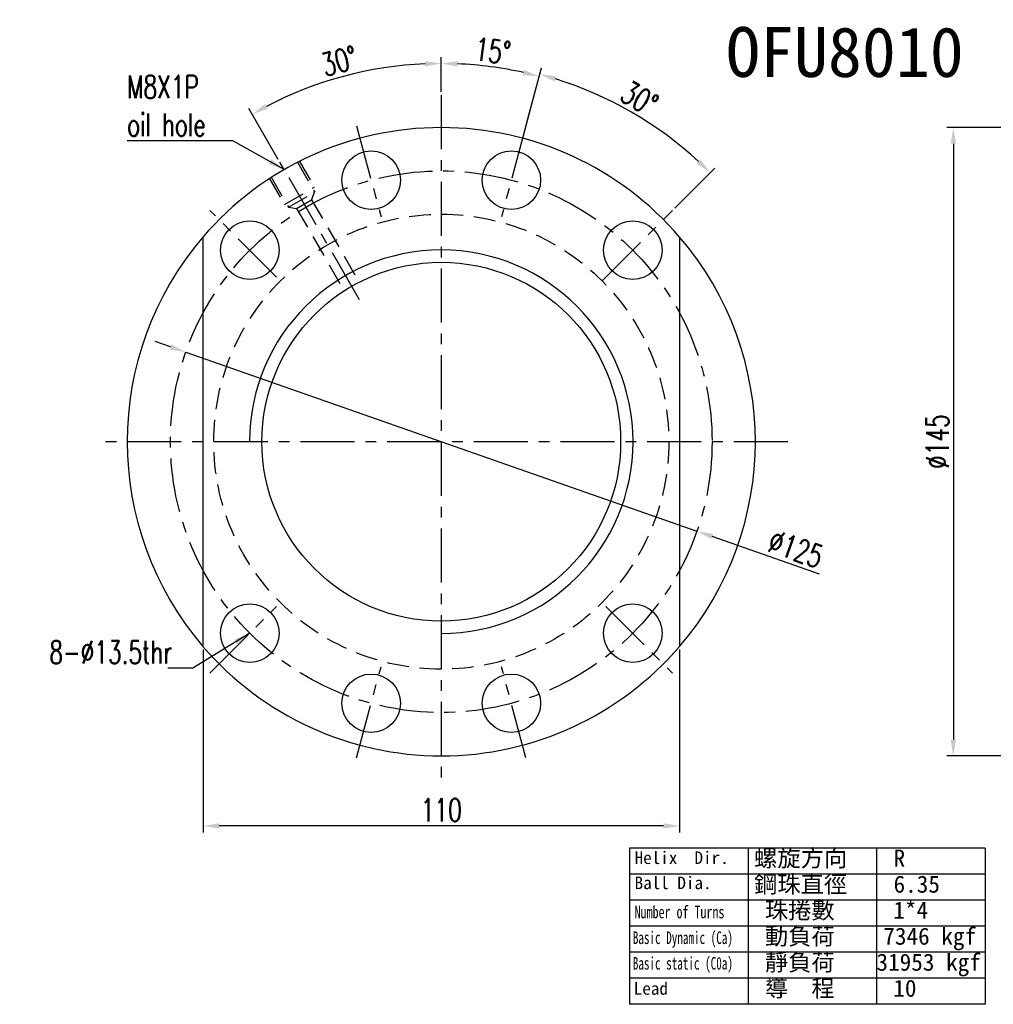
# Model space of a CAD drawing. Extents: x 732 to 1390, y 50 to 540.
# Tile 1 of 40: x 988 to 1212, y 50 to 277. Entities that reach past the tile are written whole.
import ezdxf
from ezdxf.enums import TextEntityAlignment as Align

# ---------------------------------------------------------------- set-up
doc = ezdxf.new("R2010")
doc.units = 0
doc.header["$MEASUREMENT"] = 0
for name, pattern in [('CENTER', [2, 1.25, -0.25, 0.25, -0.25]), ('DASHED', [0.75, 0.5, -0.25]), ('HIDDEN', [0.375, 0.25, -0.125])]:
    doc.linetypes.add(name, pattern=pattern)
for name, color, linetype in [('CEN', 1, 'CENTER'), ('CHA', 2, 'CONTINUOUS'), ('DIM', 4, 'CONTINUOUS'), ('HID', 2, 'HIDDEN'), ('OUT', 3, 'CONTINUOUS')]:
    doc.layers.add(name, color=color, linetype=linetype)
doc.styles.add('CHN', font='SIMPLEX.shx', dxfattribs={"width": 0.7, "bigfont": 'CHINESET.shx'})
doc.styles.add('DIM-7', font='SIMPLEX.shx', dxfattribs={"width": 0.7, "bigfont": 'chineset.shx'})
doc.styles.add('T', font='kaiu.ttf')
doc.dimstyles.new('CNS', dxfattribs={"dimscale": 0, "dimtxt": 4, "dimasz": 3, "dimexe": 1, "dimexo": 0.5, "dimgap": 1, "dimtad": 1, "dimdsep": 46, "dimtxsty": 'CHN', "dimcen": 0.09, "dimclrd": 256, "dimclre": 256, "dimclrt": 256, "dimadec": 0, "dimazin": 0, "dimtp": 1, "dimtm": 1, "dimtfac": 0.6, "dimtix": 1, "dimtmove": 2, "dimatfit": 3, "dimfxl": 1, "dimtvp": 0.85, "dimtolj": 1, "dimarcsym": 0})

# ---------------------------------------------------------------- blocks, each defined once
blk = doc.blocks.new('*D20')
at = {"layer": 'DIM', "color": 0, "lineweight": -2, "transparency": 16777216}
for p, q in [((1104.64, 253.43), (1108.02, 266.03)), ((1138.82, 233.69), (1148.05, 242.92))]:
    blk.add_line(p, q, dxfattribs=at)
blk.add_arc((1084.91, 179.78), 87.8, 47.4474, 72.5526, dxfattribs=at)
at = {"layer": 'DIM', "color": 0, "transparency": 16777216}
for points in [[(1111.05, 262.93), (1111.4, 264.13), (1107.63, 264.58)], [(1144.71, 244.9), (1143.85, 244), (1146.99, 241.86)]]:
    blk.add_solid(points, dxfattribs=at)
at = {"layer": 'DIM', "color": 0, "transparency": 16777216, "insert": (1130.64, 258.99), "char_height": 5.25, "attachment_point": 5, "rotation": 330, "style": 'CHN'}
blk.add_mtext('\\A1;30°', dxfattribs=at)
blk = doc.blocks.new('*D22')
at = {"layer": 'DIM', "color": 0, "lineweight": -2, "transparency": 16777216}
for p, q in [((1022.37, 201.66), (1018.83, 202.89)), ((1025.91, 200.42), (1143.9, 159.13)), ((1172.2, 149.23), (1147.44, 157.89))]:
    blk.add_line(p, q, dxfattribs=at)
at = {"layer": 'DIM', "color": 0, "transparency": 16777216}
for points in [[(1022.58, 202.25), (1022.17, 201.07), (1025.91, 200.42)], [(1147.64, 158.48), (1147.23, 157.3), (1143.9, 159.13)]]:
    blk.add_solid(points, dxfattribs=at)
at = {"layer": 'DIM', "color": 0, "transparency": 16777216, "insert": (1166.73, 155.04), "char_height": 5.25, "attachment_point": 5, "rotation": 340.7149, "style": 'CHN'}
blk.add_mtext('\\A1;∅125', dxfattribs=at)
blk = doc.blocks.new('*D23')
at = {"layer": 'DIM', "color": 0, "lineweight": -2, "transparency": 16777216}
for p, q in [((1029.91, 131.79), (1029.91, 89.6)), ((1139.91, 131.79), (1139.91, 89.6)), ((1136.16, 91.1), (1033.66, 91.1))]:
    blk.add_line(p, q, dxfattribs=at)
at = {"layer": 'DIM', "color": 0, "transparency": 16777216}
for points in [[(1033.66, 91.73), (1033.66, 90.48), (1029.91, 91.1)], [(1136.16, 91.73), (1136.16, 90.48), (1139.91, 91.1)]]:
    blk.add_solid(points, dxfattribs=at)
at = {"layer": 'DIM', "color": 0, "transparency": 16777216, "insert": (1084.91, 94.78), "char_height": 5.25, "attachment_point": 5, "style": 'CHN'}
blk.add_mtext('\\A1;110', dxfattribs=at)
blk = doc.blocks.new('*D24')
at = {"layer": 'DIM', "color": 0, "lineweight": -2, "transparency": 16777216}
for p, q in [((1084.91, 260.53), (1084.91, 268.55)), ((1103.54, 249.32), (1107.88, 265.53))]:
    blk.add_line(p, q, dxfattribs=at)
blk.add_arc((1084.91, 179.78), 87.28, 77.462, 87.538, dxfattribs=at)
at = {"layer": 'DIM', "color": 0, "transparency": 16777216}
for points in [[(1088.64, 266.35), (1088.67, 267.6), (1084.91, 267.05)], [(1104, 265.58), (1103.7, 264.36), (1107.49, 264.08)]]:
    blk.add_solid(points, dxfattribs=at)
at = {"layer": 'DIM', "color": 0, "transparency": 16777216, "insert": (1096.78, 269.95), "char_height": 5.25, "attachment_point": 5, "rotation": 352.5, "style": 'CHN'}
blk.add_mtext('\\A1;15°', dxfattribs=at)
blk = doc.blocks.new('*D25')
at = {"layer": 'DIM', "color": 0, "lineweight": -2, "transparency": 16777216}
for p, q in [((1084.91, 260.53), (1084.91, 268.55)), ((1047.28, 244.94), (1040.52, 256.66))]:
    blk.add_line(p, q, dxfattribs=at)
blk.add_arc((1084.91, 179.78), 87.28, 92.462, 117.538, dxfattribs=at)
at = {"layer": 'DIM', "color": 0, "transparency": 16777216}
for points in [[(1081.14, 267.6), (1081.17, 266.35), (1084.91, 267.05)], [(1044.86, 256.62), (1044.25, 257.71), (1041.27, 255.36)]]:
    blk.add_solid(points, dxfattribs=at)
at = {"layer": 'DIM', "color": 0, "transparency": 16777216, "insert": (1061.37, 267.63), "char_height": 5.25, "attachment_point": 5, "rotation": 15, "style": 'CHN'}
blk.add_mtext('\\A1;30°', dxfattribs=at)
blk = doc.blocks.new('*D26')
at = {"layer": 'DIM', "color": 0, "lineweight": -2, "transparency": 16777216}
for p, q in [((1222.76, 252.28), (1201.59, 252.28)), ((1203.09, 248.53), (1203.09, 111.03)), ((1222.76, 107.28), (1201.59, 107.28))]:
    blk.add_line(p, q, dxfattribs=at)
at = {"layer": 'DIM', "color": 0, "transparency": 16777216}
for points in [[(1202.46, 248.53), (1203.71, 248.53), (1203.09, 252.28)], [(1202.46, 111.03), (1203.71, 111.03), (1203.09, 107.28)]]:
    blk.add_solid(points, dxfattribs=at)
at = {"layer": 'DIM', "color": 0, "transparency": 16777216, "insert": (1199.41, 179.78), "char_height": 5.25, "attachment_point": 5, "rotation": 90, "style": 'CHN'}
blk.add_mtext('\\A1;%%c145', dxfattribs=at)

msp = doc.modelspace()

# ---------------------------------------------------------------- linework, layer by layer
at = {"layer": 'CEN', "color": 7, "linetype": 'CENTER', "ltscale": 10}
for p, q in [((1084.905, 259.775), (1084.905, 99.775)), ((1065.365, 252.703), (1070.994, 231.694)), ((1104.446, 252.703), (1098.817, 231.694)), ((1066.009, 212.504), (1047.655, 244.294)), ((1046.899, 217.782), (1031.519, 233.162)), ((1122.029, 216.898), (1138.292, 233.162)), ((1164.905, 179.775), (1004.905, 179.775)), ((1031.519, 126.389), (1046.899, 141.768)), ((1122.912, 141.768), (1138.292, 126.389)), ((1065.365, 106.848), (1070.994, 127.857)), ((1104.446, 106.848), (1098.817, 127.857))]:
    msp.add_line(p, q, dxfattribs=at)
msp.add_circle((1084.905, 179.775), 62.5, dxfattribs=at)
at = {"layer": 'DIM', "color": 7}
msp.add_arc((1084.905, 179.775), 44.25, 270, 180, dxfattribs=at)
at = {"layer": 'HID', "color": 7, "linetype": 'DASHED', "ltscale": 10}
for p, q in [((1051.687, 244.312), (1055.687, 237.384)), ((1052.12, 244.562), (1055.62, 238.5)), ((1045.191, 240.562), (1048.691, 234.5)), ((1045.624, 240.812), (1049.624, 233.884)), ((1048.691, 234.5), (1055.62, 238.5)), ((1049.624, 233.884), (1055.687, 237.384)), ((1055.6, 237.334), (1054.988, 235.595)), ((1051.523, 233.595), (1054.988, 235.595)), ((1054.988, 235.595), (1065.962, 216.587)), ((1049.711, 233.934), (1051.523, 233.595)), ((1051.523, 233.595), (1062.498, 214.587))]:
    msp.add_line(p, q, dxfattribs=at)
msp.add_circle((1084.905, 179.775), 52.5, dxfattribs=at)
at = {"layer": 'OUT', "color": 7, "ltscale": 10}
for p, q in [((1029.905, 227.011), (1029.905, 132.539)), ((1139.905, 227.011), (1139.905, 132.539))]:
    msp.add_line(p, q, dxfattribs=at)
at = {"layer": 'OUT', "color": 7, "linetype": 'Continuous', "ltscale": 10}
for p, q in [((1210.465, 85.966), (1128.332, 85.966)), ((1128.332, 85.966), (1128.332, 49.937)), ((1155.71, 85.966), (1155.71, 49.937)), ((1185.338, 85.966), (1185.338, 49.937)), ((1210.465, 85.966), (1210.465, 49.937)), ((1210.465, 79.961), (1128.332, 79.961)), ((1210.465, 73.956), (1128.332, 73.956)), ((1210.465, 67.952), (1128.332, 67.952)), ((1210.465, 61.947), (1128.332, 61.947)), ((1210.465, 55.942), (1128.332, 55.942)), ((1210.465, 49.937), (1128.332, 49.937))]:
    msp.add_line(p, q, dxfattribs=at)
at = {"layer": 'OUT', "color": 7}
for centre in [(1068.729, 240.146), (1101.082, 240.146), (1040.711, 223.969), (1129.1, 223.969), (1040.711, 135.581), (1129.1, 135.581), (1068.729, 119.405), (1101.082, 119.405)]:
    msp.add_circle(centre, 6.75, dxfattribs=at)
at = {"layer": 'OUT', "color": 7, "linetype": 'Continuous', "ltscale": 10}
msp.add_circle((1084.905, 179.775), 41.4, dxfattribs=at)
at = {"layer": 'OUT', "color": 7}
for start, end in [(40.65725, 139.34275), (139.34275, 220.65725), (319.34275, 40.65725), (220.65725, 319.34275)]:
    msp.add_arc((1084.905, 179.775), 72.5, start, end, dxfattribs=at)

# ---------------------------------------------------------------- texts
at = {"layer": 'CHA', "color": 0, "style": 'T'}
msp.add_text('OFU8010', height=11.52, dxfattribs=at).set_placement((1178.062, 269.711), align=Align.MIDDLE)
at = {"layer": 'DIM', "color": 7, "char_height": 5.25}
for s, insert, attachment_point, style in [('M8X1P\\Poil hole', (1012.402, 257.29), 4, 'CHN'), ('8-%%C13.5thr', (1022.787, 131.184), 6, 'DIM-7')]:
    msp.add_mtext(s, dxfattribs=dict(at, insert=insert, attachment_point=attachment_point, style=style))
at = {"layer": 'OUT', "color": 7, "linetype": 'Continuous', "ltscale": 10, "style": 'T'}
for s, height, p in [('Helix  Dir.', 2.90304, (1129.524, 82.312)), ('螺旋方向', 3.9375, (1157.101, 81.704)), ('R', 3.938, (1189.289, 81.704)), ('Ball Dia.', 2.903, (1129.524, 76.515)), ('鋼珠直徑', 3.9375, (1157.101, 75.699)), ('6.35', 3.9375, (1189.289, 75.699)), ('珠捲數', 3.9375, (1159.601, 69.694)), ('1*4', 3.9375, (1189.229, 69.694)), ('動負荷', 3.9375, (1159.601, 63.689)), ('7346 kgf', 3.9375, (1186.921, 63.689)), ('靜負荷', 3.9375, (1159.601, 57.684)), ('31953 kgf', 3.9375, (1185.338, 57.684)), ('Lead', 2.903, (1129.317, 52.154)), ('導  程', 3.9375, (1159.601, 51.68)), ('10', 3.9375, (1189.229, 51.68))]:
    msp.add_text(s, height=height, dxfattribs=at).set_placement(p)
for s, width, p in [('Number of Turns', 0.7, (1129.524, 69.783)), ('Basic Dynamic (Ca)', 0.65, (1129.11, 63.851)), ('Basic static (C0a)', 0.65, (1129.11, 57.955))]:
    msp.add_text(s, height=2.90304, dxfattribs=dict(at, width=width)).set_placement(p)

# ---------------------------------------------------------------- dimensions: what is measured, and where the dimension line sits
at = {"layer": 'DIM', "color": 7}
for base, line1, line2, picture, middle in [((1100.061, 265.726), ((1103.346, 248.597), (1098.817, 231.694)), ((1084.905, 259.775), (1084.905, 99.775)), '*D24', (1096.777, 269.949)), ((1069.75, 265.726), ((1066.009, 212.504), (1047.655, 244.294)), ((1084.905, 259.775), (1084.905, 99.775)), '*D25', (1061.365, 267.628)), ((1135.264, 251.694), ((1104.446, 252.703), (1098.817, 231.694)), ((1122.029, 216.898), (1138.292, 233.162)), '*D20', (1130.641, 258.992))]:
    dim = msp.add_angular_dim_2l(base=base, line1=line1, line2=line2, dimstyle='CNS', override={"dimscale": 1.5, "dimtxt": 3.5, "dimasz": 2.5, "dimgap": 0.7, "dimclrd": 0, "dimclre": 0, "dimclrt": 0, "dimtmove": 0}, dxfattribs=at)
    dim.commit()
    dim.dimension.update_dxf_attribs({"geometry": picture, "text_midpoint": middle})
dim = msp.add_linear_dim(base=(1203.089, 107.275), p1=(1223.507, 252.275), p2=(1223.507, 107.275), angle=90, text='%%c<>', dimstyle='CNS', override={"dimscale": 1.5, "dimtxt": 3.5, "dimasz": 2.5, "dimgap": 0.7, "dimclrd": 0, "dimclre": 0, "dimclrt": 0, "dimtmove": 0}, dxfattribs=at)
dim.commit()
dim.dimension.update_dxf_attribs({"geometry": '*D26', "text_midpoint": (1199.414, 179.775)})
dim = msp.add_diameter_dim_2p(p1=(1025.913, 200.417), p2=(1143.898, 159.133), dimstyle='CNS', override={"dimscale": 1.5, "dimtxt": 3.5, "dimasz": 2.5, "dimgap": 0.7, "dimclrd": 0, "dimclrt": 0, "dimtmove": 0}, dxfattribs=at)
dim.commit()
dim.dimension.update_dxf_attribs({"geometry": '*D22', "text_midpoint": (1165.513, 151.57), "dimtype": 163})
dim = msp.add_linear_dim(base=(1029.905, 91.104), p1=(1139.905, 132.539), p2=(1029.905, 132.539), dimstyle='CNS', override={"dimscale": 1.5, "dimtxt": 3.5, "dimasz": 2.5, "dimgap": 0.7, "dimclrd": 0, "dimclre": 0, "dimclrt": 0, "dimtmove": 0}, dxfattribs=at)
dim.commit()
dim.dimension.update_dxf_attribs({"geometry": '*D23', "text_midpoint": (1084.905, 94.779)})

# ---------------------------------------------------------------- leaders
at = {"layer": 'DIM', "color": 7, "annotation_type": 0, "has_hookline": 1, "hookline_direction": 1, "text_width": 19.6}
msp.add_leader([(1048.655, 242.562), (1036.802, 249.24), (1033.052, 249.24)], dimstyle='CNS', override={"dimscale": 1.5, "dimtxt": 3.5, "dimasz": 2.5, "dimgap": 0.7, "dimclrd": 0, "dimlwd": -3}, dxfattribs=at)
at = {"layer": 'DIM', "color": 7, "annotation_type": 0, "has_hookline": 1, "hookline_direction": 1}
msp.add_leader([(1040.711, 135.581), (1027.587, 127.509), (1023.837, 127.509)], dimstyle='CNS', override={"dimscale": 1.5, "dimtxt": 3.5, "dimasz": 2.5, "dimgap": 0.7, "dimclrd": 0, "dimlwd": -3}, dxfattribs=at)

doc.saveas('drawing.dxf')
